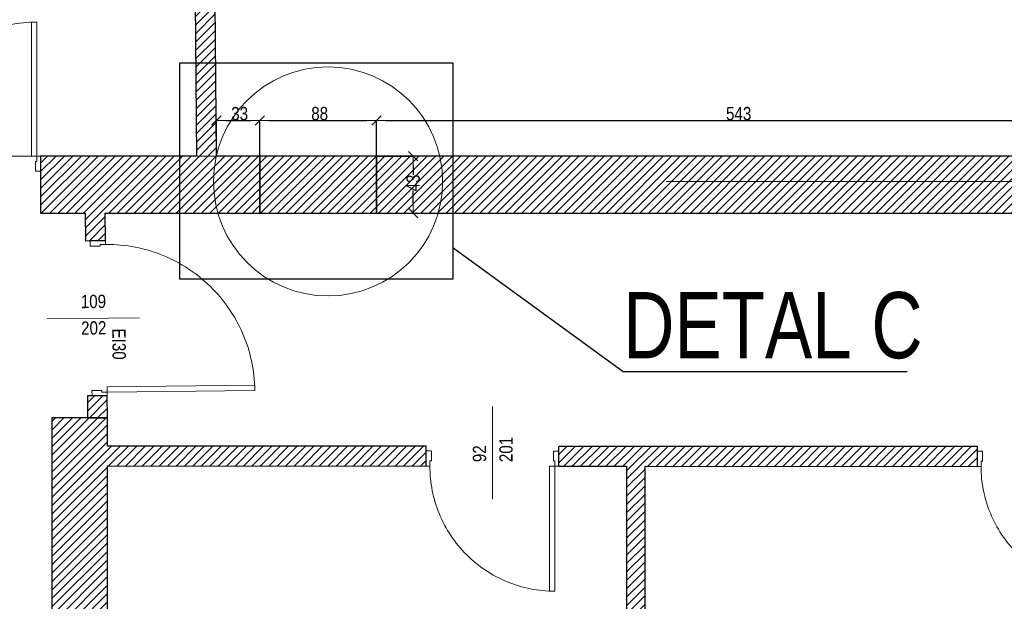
# Model space of a CAD drawing. Header units: millimetres. Extents: x -21056 to 421, y 9759 to 15589.
# Tile 52 of 120: x -4006 to -3263, y 10188 to 10628. Entities that reach past the tile are written whole.
import ezdxf
from ezdxf import colors
from ezdxf.entities.mleader import LeaderData, LeaderLine
from ezdxf.enums import TextEntityAlignment as Align
from ezdxf.math import Vec2, Vec3

# ---------------------------------------------------------------- set-up
doc = ezdxf.new("R2010")
doc.units = ezdxf.units.MM
doc.header["$LTSCALE"] = 25
doc.header["$MEASUREMENT"] = 0
doc.linetypes.add('Kropki i Kreski', pattern=[670.277762, 352.777767, -176.388884, 0, -141.111112])
doc.linetypes.add('Przerywana', pattern=[240, 120, -120])
for name, color, linetype, lineweight in [('0_Nr_pióra__60', 230, 'Continuous', 13), ('Drzwi ArchiCAD_Nr_pióra__1', 7, 'Continuous', 13), ('Drzwi ArchiCAD_Nr_pióra__27', 7, 'Continuous', 25), ('Konstrukcja - Siatki mod_Nr_pióra__48', 1, 'Continuous', 15), ('KR_INW_Nr_pióra__101', 252, 'Continuous', 5), ('KR_INW_Nr_pióra__27', 7, 'Continuous', 25), ('NAPIS_SODON_Nr_pióra__121', 255, 'Continuous', 0), ('PRZEBUDOWA_WYBURZENIA_DZIAŁOWE_Nr_pióra__27', 7, 'Continuous', 25), ('PRZEBUDOWA_WYBURZENIA_DZIAŁOWE_Nr_pióra__48', 1, 'Continuous', 15), ('Znaczniki drzwi ArchiCADa_Nr_pióra__20', 1, 'Continuous', 13), ('Znaczniki drzwi ArchiCADa_Nr_pióra__7', 7, 'Continuous', 13)]:
    doc.layers.add(name, color=color, linetype=linetype, lineweight=lineweight)
for name, color, linetype in [('BA_odn', 1, 'Continuous'), ('Drzwi ArchiCAD', 7, 'Continuous'), ('Konstrukcja - Siatki mod', 7, 'Continuous'), ('KR_INW', 7, 'Continuous'), ('MV RAMKA', 7, 'Continuous'), ('NAPIS_SODON', 7, 'Continuous'), ('PRZEBUDOWA_WYBURZENIA_DZIAŁOWE', 7, 'Continuous'), ('PRZEBUDOWA_WYBURZENIA_OPIS', 7, 'Continuous'), ('Znaczniki drzwi ArchiCADa', 7, 'Continuous')]:
    doc.layers.add(name, color=color, linetype=linetype)
doc.styles.add('BIKTS', font='bikromsw.shx', dxfattribs={"width": 0.8})
doc.styles.add('GENERATED_STYLE_1', font='ARIALN.TTF')
doc.linetypes.add('Dymek', pattern='A,0,[2,20231130_WYBURZENIA1.Shx,S=15.817082,R=0,X=-0.000255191,Y=0.048578],-1983.5,0', length=1983.5)
doc.linetypes.add('X', pattern='A,0,[1,20231130_WYBURZENIA1.Shx,S=2.380952,R=0,X=0,Y=0],-300,0', length=300)
doc.dimstyles.new('GENERATED_STYLE__1', dxfattribs={"dimscale": 0.1, "dimtxt": 100, "dimasz": 71.25, "dimexe": 0.18, "dimexo": 0, "dimgap": 0.09, "dimtad": 1, "dimdec": 0, "dimzin": 0, "dimdsep": 46, "dimtxsty": 'GENERATED_STYLE_1', "dimblk": 'ARROWHEAD_6', "dimblk1": 'ARROWHEAD_6', "dimblk2": 'ARROWHEAD_6', "dimcen": 0.09, "dimclrd": 256, "dimclre": 256, "dimclrt": 256, "dimadec": 1, "dimazin": 0, "dimtfac": 1, "dimtdec": 4, "dimtmove": 0, "dimatfit": 3, "dimfxl": 1, "dimtolj": 1, "dimtzin": 0, "dimarcsym": 0})
doc.dimstyles.new('GENERATED_STYLE__2', dxfattribs={"dimscale": 0.1, "dimtxt": 100, "dimasz": 71.25, "dimexe": 0.18, "dimexo": 0, "dimgap": 0.09, "dimtad": 1, "dimtih": 1, "dimtoh": 1, "dimdec": 0, "dimzin": 0, "dimdsep": 46, "dimtxsty": 'GENERATED_STYLE_1', "dimblk": 'ARROWHEAD_6', "dimblk1": 'ARROWHEAD_6', "dimblk2": 'ARROWHEAD_6', "dimcen": 0.09, "dimclrd": 256, "dimclre": 256, "dimclrt": 256, "dimadec": 1, "dimazin": 0, "dimtfac": 1, "dimtdec": 4, "dimtmove": 0, "dimatfit": 3, "dimfxl": 1, "dimtolj": 1, "dimtzin": 0, "dimarcsym": 0})
pattern_1 = [(45, (0, 0), (-31.819804, 31.819804), [])]

# ---------------------------------------------------------------- blocks, each defined once
blk = doc.blocks.new('Strop_2', base_point=(188316, 115154.1))
at = {"layer": 'NAPIS_SODON_Nr_pióra__121', "linetype": 'Continuous', "flags": 128}
blk.add_lwpolyline([(224893.2, 113397.6), (205242.2, 113397.6), (204667.3, 113397.6), (188316, 113397.6)], dxfattribs=at)
blk = doc.blocks.new('Ściana_9', base_point=(209110.2, 113397.6))
at = {"layer": 'KR_INW_Nr_pióra__101', "linetype": 'Continuous'}
h = blk.add_hatch(dxfattribs=at)
h.set_pattern_fill('Cegła_licówka', color=256, style=0, pattern_type=2)
h.set_pattern_definition(pattern_1)
h.paths.add_polyline_path([(209110.2, 113397.6), (209095, 115147.1), (208945, 115147.1), (208960.2, 113397.6)])
at = {"layer": 'KR_INW_Nr_pióra__27', "linetype": 'Continuous', "flags": 128}
for points in [[(208945, 115147.1), (208960.2, 113397.6)], [(209110.2, 113397.6), (209095, 115147.1)]]:
    blk.add_lwpolyline(points, dxfattribs=at)
blk = doc.blocks.new('Drzwi 19_12')
at = {"layer": 'Drzwi ArchiCAD_Nr_pióra__1', "linetype": 'Continuous'}
for p, q in [((432, 0), (432, 944)), ((432, 944), (472, 944)), ((472, 944), (472, 0)), ((-472, 0), (-500, 0)), ((-500, 0), (-500, -115)), ((-472, -40), (-472, 0)), ((472, 0), (432, 0)), ((500, 0), (472, 0)), ((472, 0), (472, -40)), ((500, -115), (500, 0)), ((-460, -40), (-472, -40)), ((-460, -115), (-460, -40)), ((472, -40), (460, -40)), ((460, -40), (460, -115)), ((-500, -115), (-460, -115)), ((460, -115), (500, -115))]:
    blk.add_line(p, q, dxfattribs=at)
at = {"layer": 'Drzwi ArchiCAD_Nr_pióra__1', "linetype": 'Przerywana'}
blk.add_arc((472, 0), 944, 90, 180, dxfattribs=at)
at = {"layer": 'Drzwi ArchiCAD_Nr_pióra__27', "linetype": 'Continuous'}
for p, q in [((-500, 0), (-500, -115)), ((500, 0), (500, -115))]:
    blk.add_line(p, q, dxfattribs=at)
blk = doc.blocks.new('Znacznik Wym 19_24')
at = {"layer": 'Znaczniki drzwi ArchiCADa_Nr_pióra__20', "linetype": 'Continuous'}
blk.add_line((0, -400), (0, 300), dxfattribs=at)
at = {"layer": 'Znaczniki drzwi ArchiCADa_Nr_pióra__7', "style": 'GENERATED_STYLE_1'}
for tag, rotation, p in [('AC_MarkerText_3', 270, (-182.4, 72.7)), ('AC_MarkerText_2', 270, (17.6, 72.7)), ('AC_MarkerText_5', 180, (-108.8, -133))]:
    blk.add_attdef(tag, text='', height=100, rotation=rotation, dxfattribs=at).set_placement(p, align=Align.BOTTOM_LEFT)
blk = doc.blocks.new('Drzwi 19_13')
at = {"layer": 'Drzwi ArchiCAD_Nr_pióra__1', "linetype": 'Continuous'}
for p, q in [((422, 0), (422, 924)), ((422, 924), (462, 924)), ((462, 924), (462, 0)), ((-462, 0), (-490, 0)), ((-490, 0), (-490, -115)), ((-462, -40), (-462, 0)), ((462, 0), (422, 0)), ((490, 0), (462, 0)), ((462, 0), (462, -40)), ((490, -115), (490, 0)), ((-450, -40), (-462, -40)), ((-450, -115), (-450, -40)), ((462, -40), (450, -40)), ((450, -40), (450, -115)), ((-490, -115), (-450, -115)), ((450, -115), (490, -115))]:
    blk.add_line(p, q, dxfattribs=at)
at = {"layer": 'Drzwi ArchiCAD_Nr_pióra__1', "linetype": 'Przerywana'}
blk.add_arc((462, 0), 924, 90, 180, dxfattribs=at)
at = {"layer": 'Drzwi ArchiCAD_Nr_pióra__27', "linetype": 'Continuous'}
for p, q in [((-490, 0), (-490, -115)), ((490, 0), (490, -115))]:
    blk.add_line(p, q, dxfattribs=at)
blk = doc.blocks.new('Ściana_35', base_point=(207868.7, 111207.8))
at = {"layer": 'KR_INW_Nr_pióra__101', "linetype": 'Continuous'}
h = blk.add_hatch(dxfattribs=at)
h.set_pattern_fill('Cegła_licówka', color=256, style=0, pattern_type=2)
h.set_pattern_definition(pattern_1)
h.paths.add_polyline_path([(208288.7, 111207.5), (208288.7, 111057.5), (210693.6, 111056.2), (210693.7, 111171.2), (210693.7, 111206.2)])
h = blk.add_hatch(dxfattribs=at)
h.set_pattern_fill('Cegła_licówka', color=256, style=0, pattern_type=2)
h.set_pattern_definition(pattern_1)
h.paths.add_polyline_path([(211693.6, 111055.6), (214853.3, 111053.8), (214853.3, 111168.8), (214853.4, 111203.8), (211693.7, 111205.6), (211693.7, 111170.6)])
at = {"layer": 'KR_INW_Nr_pióra__27', "linetype": 'Continuous'}
for p, q in [((210693.6, 111056.2), (210693.7, 111171.2)), ((210693.7, 111171.2), (210693.7, 111206.2)), ((211693.6, 111055.6), (211693.7, 111170.6)), ((211693.7, 111170.6), (211693.7, 111205.6)), ((214853.3, 111168.8), (214853.4, 111203.8)), ((214853.3, 111053.8), (214853.3, 111168.8))]:
    blk.add_line(p, q, dxfattribs=at)
at = {"layer": 'KR_INW_Nr_pióra__27', "linetype": 'Continuous', "flags": 128}
for points in [[(210693.7, 111206.2), (208288.7, 111207.5)], [(214853.4, 111203.8), (211693.7, 111205.6)], [(208288.7, 111057.5), (210693.6, 111056.2)], [(211693.6, 111055.6), (212206.4, 111055.3)], [(212346.4, 111055.3), (214853.3, 111053.8)]]:
    blk.add_lwpolyline(points, dxfattribs=at)
at = {"layer": 'Drzwi ArchiCAD', "linetype": 'Continuous', "xscale": -1, "zscale": 1000, "rotation": 179.9679760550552}
for name, p in [('Drzwi 19_12', (211193.6, 111055.9)), ('Drzwi 19_13', (215343.3, 111053.6))]:
    blk.add_blockref(name, p, dxfattribs=at)
at = {"layer": 'Znaczniki drzwi ArchiCADa', "color": 14, "lineweight": 13, "true_color": 0xb00000}
ref = blk.add_blockref('Znacznik Wym 19_24', (211193.7, 111205.9), dxfattribs=dict(at, rotation=359.9679760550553))
ref.add_attrib('AC_MarkerText_2', '92', dxfattribs={"layer": 'Znaczniki drzwi ArchiCADa_Nr_pióra__7', "color": 7, "height": 100, "rotation": 89.96798, "style": 'GENERATED_STYLE_1'}).set_placement((211175.9, 111086.6), align=Align.BOTTOM_LEFT)
ref.add_attrib('AC_MarkerText_3', '201', dxfattribs={"layer": 'Znaczniki drzwi ArchiCADa_Nr_pióra__7', "color": 7, "height": 100, "rotation": 89.96798, "style": 'GENERATED_STYLE_1'}).set_placement((211375.9, 111086.5), align=Align.BOTTOM_LEFT)
blk = doc.blocks.new('Drzwi 19_16')
at = {"layer": 'Drzwi ArchiCAD_Nr_pióra__1', "linetype": 'Continuous'}
for p, q in [((517, 0), (517, 1114)), ((517, 1114), (557, 1114)), ((557, 1114), (557, 0)), ((-557, 0), (-585, 0)), ((-585, 0), (-585, -115)), ((-557, -40), (-557, 0)), ((557, 0), (517, 0)), ((585, 0), (557, 0)), ((557, 0), (557, -40)), ((585, -115), (585, 0)), ((-545, -40), (-557, -40)), ((-545, -115), (-545, -40)), ((557, -40), (545, -40)), ((545, -40), (545, -115)), ((-585, -115), (-545, -115)), ((545, -115), (585, -115))]:
    blk.add_line(p, q, dxfattribs=at)
at = {"layer": 'Drzwi ArchiCAD_Nr_pióra__1', "linetype": 'Przerywana'}
blk.add_arc((557, 0), 1114, 90, 180, dxfattribs=at)
at = {"layer": 'Drzwi ArchiCAD_Nr_pióra__27', "linetype": 'Continuous'}
for p, q in [((-585, 0), (-585, -115)), ((585, 0), (585, -115))]:
    blk.add_line(p, q, dxfattribs=at)
blk = doc.blocks.new('Ściana_36', base_point=(208288.7, 111420.7))
at = {"layer": 'KR_INW_Nr_pióra__101', "linetype": 'Continuous'}
h = blk.add_hatch(dxfattribs=at)
h.set_pattern_fill('Cegła_licówka', color=256, style=0, pattern_type=2)
h.set_pattern_definition(pattern_1)
h.paths.add_polyline_path([(208121, 112967.6), (208123.4, 112756), (208158.4, 112756.4), (208273.4, 112757.7), (208271, 112967.6)])
h = blk.add_hatch(dxfattribs=at)
h.set_pattern_fill('Cegła_licówka', color=256, style=0, pattern_type=2)
h.set_pattern_definition(pattern_1)
h.paths.add_polyline_path([(208136.8, 111586), (208138.7, 111419), (208288.7, 111420.7), (208286.8, 111587.8), (208171.8, 111586.4)])
at = {"layer": 'KR_INW_Nr_pióra__27', "linetype": 'Continuous'}
for p, q in [((208158.4, 112756.4), (208123.4, 112756)), ((208273.4, 112757.7), (208158.4, 112756.4)), ((208171.8, 111586.4), (208136.8, 111586)), ((208286.8, 111587.8), (208171.8, 111586.4))]:
    blk.add_line(p, q, dxfattribs=at)
at = {"layer": 'KR_INW_Nr_pióra__27', "linetype": 'Continuous', "flags": 128}
for points in [[(208121, 112967.6), (208123.4, 112756)], [(208273.4, 112757.7), (208271, 112967.6)], [(208136.8, 111586), (208138.7, 111419)], [(208288.7, 111420.7), (208286.8, 111587.8)], [(208138.7, 111419), (208288.7, 111420.7)]]:
    blk.add_lwpolyline(points, dxfattribs=at)
at = {"layer": 'Drzwi ArchiCAD', "linetype": 'Continuous', "zscale": 1000, "rotation": 270.6556948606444}
blk.add_blockref('Drzwi 19_16', (208280.1, 112172.7), dxfattribs=at)
at = {"layer": 'Znaczniki drzwi ArchiCADa', "color": 14, "lineweight": 13, "true_color": 0xb00000}
ref = blk.add_blockref('Znacznik Wym 19_24', (208130.1, 112171), dxfattribs=dict(at, rotation=90.6556948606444))
ref.add_attrib('AC_MarkerText_2', '109', dxfattribs={"layer": 'Znaczniki drzwi ArchiCADa_Nr_pióra__7', "color": 7, "height": 100, "rotation": 0.65569, "style": 'GENERATED_STYLE_1'}).set_placement((208087.9, 112218.8), align=Align.BOTTOM_LEFT)
ref.add_attrib('AC_MarkerText_3', '202', dxfattribs={"layer": 'Znaczniki drzwi ArchiCADa_Nr_pióra__7', "color": 7, "height": 100, "rotation": 0.65569, "style": 'GENERATED_STYLE_1'}).set_placement((208090.2, 112018.8), align=Align.BOTTOM_LEFT)
ref.add_attrib('AC_MarkerText_5', 'EI30', dxfattribs={"layer": 'Znaczniki drzwi ArchiCADa_Nr_pióra__7', "color": 7, "height": 100, "rotation": 270.65569, "style": 'GENERATED_STYLE_1'}).set_placement((208294.9, 112094.7), align=Align.BOTTOM_LEFT)
blk = doc.blocks.new('Ściana_37', base_point=(207868.7, 111420.7))
at = {"layer": 'KR_INW_Nr_pióra__101', "linetype": 'Continuous'}
h = blk.add_hatch(dxfattribs=at)
h.set_pattern_fill('Cegła_licówka', color=256, style=0, pattern_type=2)
h.set_pattern_definition(pattern_1)
h.paths.add_polyline_path([(207868.7, 111420.7), (207868.7, 107385.1), (208288.7, 107385.1), (208288.7, 111420.7)])
at = {"layer": 'KR_INW_Nr_pióra__27', "linetype": 'Continuous', "flags": 128}
for points in [[(207868.7, 111420.7), (207868.7, 107385.1)], [(208288.7, 111420.7), (207868.7, 111420.7)], [(208288.7, 111207.5), (208288.7, 111420.7)], [(208288.7, 107385.1), (208288.7, 111057.5)]]:
    blk.add_lwpolyline(points, dxfattribs=at)
blk = doc.blocks.new('Ściana_67', base_point=(212344.1, 106855.1))
at = {"layer": 'KR_INW_Nr_pióra__101', "linetype": 'Continuous'}
h = blk.add_hatch(dxfattribs=at)
h.set_pattern_fill('Cegła_licówka', color=256, style=0, pattern_type=2)
h.set_pattern_definition(pattern_1)
h.paths.add_polyline_path([(212344.4, 107385.1), (212346.4, 111055.3), (212206.4, 111055.3), (212204.4, 107385.1)])
at = {"layer": 'KR_INW_Nr_pióra__27', "linetype": 'Continuous', "flags": 128}
for points in [[(212206.4, 111055.3), (212204.4, 107385.1)], [(212344.4, 107385.1), (212346.4, 111055.3)]]:
    blk.add_lwpolyline(points, dxfattribs=at)
blk = doc.blocks.new('Drzwi 19_49')
at = {"layer": 'Drzwi ArchiCAD_Nr_pióra__1', "linetype": 'Continuous'}
for p, q in [((466.2, 0), (466.2, 1012.4)), ((466.2, 1012.4), (506.2, 1012.4)), ((506.2, 1012.4), (506.2, 0)), ((-506.2, 0), (-534.2, 0)), ((-534.2, 0), (-534.2, -115)), ((-506.2, -40), (-506.2, 0)), ((506.2, 0), (466.2, 0)), ((534.2, 0), (506.2, 0)), ((506.2, 0), (506.2, -40)), ((534.2, -115), (534.2, 0)), ((-494.2, -40), (-506.2, -40)), ((-494.2, -115), (-494.2, -40)), ((506.2, -40), (494.2, -40)), ((494.2, -40), (494.2, -115)), ((-534.2, -115), (-494.2, -115)), ((494.2, -115), (534.2, -115))]:
    blk.add_line(p, q, dxfattribs=at)
at = {"layer": 'Drzwi ArchiCAD_Nr_pióra__1', "linetype": 'Przerywana'}
blk.add_arc((506.2, 0), 1012.4, 90, 180, dxfattribs=at)
at = {"layer": 'Drzwi ArchiCAD_Nr_pióra__27', "linetype": 'Continuous'}
for p, q in [((-534.2, 0), (-534.2, -115)), ((534.2, 0), (534.2, -115))]:
    blk.add_line(p, q, dxfattribs=at)
blk = doc.blocks.new('Ściana_128', base_point=(209438.1, 113397.6))
at = {"layer": 'KR_INW_Nr_pióra__101', "linetype": 'Continuous'}
h = blk.add_hatch(dxfattribs=at)
h.set_pattern_fill('Cegła_licówka', color=256, style=0, pattern_type=2)
h.set_pattern_definition(pattern_1)
h.paths.add_polyline_path([(207784.1, 113397.6), (207784.1, 113282.6), (207784.1, 112967.6), (209438.1, 112967.6), (209438.1, 113397.6)])
at = {"layer": 'KR_INW_Nr_pióra__27', "linetype": 'Continuous'}
for p, q in [((207784.1, 113397.6), (207784.1, 113282.6)), ((207784.1, 113282.6), (207784.1, 112967.6))]:
    blk.add_line(p, q, dxfattribs=at)
at = {"layer": 'KR_INW_Nr_pióra__27', "linetype": 'Continuous', "flags": 128}
for points in [[(208960.2, 113397.6), (207784.1, 113397.6)], [(209438.1, 113397.6), (209110.2, 113397.6)], [(209438.1, 112967.6), (209438.1, 113397.6)], [(207784.1, 112967.6), (208121, 112967.6)], [(208271, 112967.6), (209438.1, 112967.6)]]:
    blk.add_lwpolyline(points, dxfattribs=at)
at = {"layer": 'Drzwi ArchiCAD', "linetype": 'Continuous', "zscale": 1000}
blk.add_blockref('Drzwi 19_49', (207249.9, 113397.6), dxfattribs=at)
blk = doc.blocks.new('Ściana_129', base_point=(209438.1, 112967.6))
at = {"layer": 'PRZEBUDOWA_WYBURZENIA_DZIAŁOWE_Nr_pióra__48', "linetype": 'Continuous'}
h = blk.add_hatch(dxfattribs=at)
h.set_pattern_fill('Cegła_licówka', color=256, style=0, pattern_type=2)
h.set_pattern_definition(pattern_1)
h.paths.add_polyline_path([(209438.1, 112967.6), (210318.1, 112967.6), (210318.1, 113397.6), (209438.1, 113397.6)])
at = {"layer": 'PRZEBUDOWA_WYBURZENIA_DZIAŁOWE_Nr_pióra__27', "linetype": 'X', "flags": 128}
for points in [[(210318.1, 113397.6), (209438.1, 113397.6)], [(209438.1, 113397.6), (209438.1, 112967.6)], [(210318.1, 112967.6), (210318.1, 113397.6)], [(209438.1, 112967.6), (210318.1, 112967.6)]]:
    blk.add_lwpolyline(points, dxfattribs=at)
blk = doc.blocks.new('Ściana_135', base_point=(216962.4, 113397.6))
at = {"layer": 'KR_INW_Nr_pióra__101', "linetype": 'Continuous'}
h = blk.add_hatch(dxfattribs=at)
h.set_pattern_fill('Cegła_licówka', color=256, style=0, pattern_type=2)
h.set_pattern_definition(pattern_1)
h.paths.add_polyline_path([(216962.4, 113397.6), (210318.1, 113397.6), (210318.1, 112967.6), (216962.4, 112967.6)])
at = {"layer": 'KR_INW_Nr_pióra__27', "linetype": 'Continuous', "flags": 128}
for points in [[(215750.3, 113397.6), (210318.1, 113397.6)], [(210318.1, 113397.6), (210318.1, 112967.6)], [(216962.4, 113397.6), (215880.3, 113397.6)], [(216962.4, 112967.6), (216962.4, 113397.6)], [(210318.1, 112967.6), (216962.4, 112967.6)]]:
    blk.add_lwpolyline(points, dxfattribs=at)
blk = doc.blocks.new('ARROWHEAD_6')
at = {"color": 0, "linetype": 'Continuous', "lineweight": 0}
for p, q in [((0, 0), (-1, 0)), ((-0.5, -0.5), (0.5, 0.5))]:
    blk.add_line(p, q, dxfattribs=at)
blk = doc.blocks.new('*D670')
at = {"layer": 'Defpoints', "color": 0}
for p in [(-3825.04, 10551.59), (-3857.83, 10524.68), (-3825.04, 10524.68)]:
    blk.add_point(p, dxfattribs=at)
at = {"layer": 'PRZEBUDOWA_WYBURZENIA_OPIS', "linetype": 'Continuous', "lineweight": -2}
for p, q in [((-3857.83, 10524.68), (-3857.83, 10551.61)), ((-3850.71, 10551.59), (-3832.17, 10551.59)), ((-3825.04, 10524.68), (-3825.04, 10551.61))]:
    blk.add_line(p, q, dxfattribs=at)
at = {"layer": 'PRZEBUDOWA_WYBURZENIA_OPIS', "linetype": 'ByBlock', "lineweight": -2, "xscale": 7.125, "yscale": 7.125, "zscale": 7.125, "rotation": 180}
blk.add_blockref('ARROWHEAD_6', (-3857.83, 10551.59), dxfattribs=at)
at = {"layer": 'PRZEBUDOWA_WYBURZENIA_OPIS', "linetype": 'ByBlock', "lineweight": -2, "xscale": 7.125, "yscale": 7.125, "zscale": 7.125}
blk.add_blockref('ARROWHEAD_6', (-3825.04, 10551.59), dxfattribs=at)
at = {"layer": 'PRZEBUDOWA_WYBURZENIA_OPIS', "lineweight": 13, "insert": (-3840.25, 10556.71), "char_height": 10, "attachment_point": 5, "style": 'GENERATED_STYLE_1'}
blk.add_mtext('\\A1;33', dxfattribs=at)
blk = doc.blocks.new('*D671')
at = {"layer": 'Defpoints', "color": 0}
for p in [(-3737.04, 10551.59), (-3825.04, 10524.68), (-3737.04, 10524.68)]:
    blk.add_point(p, dxfattribs=at)
at = {"layer": 'PRZEBUDOWA_WYBURZENIA_OPIS', "linetype": 'Continuous', "lineweight": -2}
for p, q in [((-3825.04, 10524.68), (-3825.04, 10551.61)), ((-3817.92, 10551.59), (-3744.17, 10551.59)), ((-3737.04, 10524.68), (-3737.04, 10551.61))]:
    blk.add_line(p, q, dxfattribs=at)
at = {"layer": 'PRZEBUDOWA_WYBURZENIA_OPIS', "linetype": 'ByBlock', "lineweight": -2, "xscale": 7.125, "yscale": 7.125, "zscale": 7.125, "rotation": 180}
blk.add_blockref('ARROWHEAD_6', (-3825.04, 10551.59), dxfattribs=at)
at = {"layer": 'PRZEBUDOWA_WYBURZENIA_OPIS', "linetype": 'ByBlock', "lineweight": -2, "xscale": 7.125, "yscale": 7.125, "zscale": 7.125}
blk.add_blockref('ARROWHEAD_6', (-3737.04, 10551.59), dxfattribs=at)
at = {"layer": 'PRZEBUDOWA_WYBURZENIA_OPIS', "lineweight": 13, "insert": (-3779.86, 10556.71), "char_height": 10, "attachment_point": 5, "style": 'GENERATED_STYLE_1'}
blk.add_mtext('\\A1;88', dxfattribs=at)
blk = doc.blocks.new('*D672')
at = {"layer": 'Defpoints', "color": 0}
for p in [(-3193.82, 10551.59), (-3737.04, 10524.68), (-3193.82, 10524.68)]:
    blk.add_point(p, dxfattribs=at)
at = {"layer": 'PRZEBUDOWA_WYBURZENIA_OPIS', "linetype": 'Continuous', "lineweight": -2}
for p, q in [((-3737.04, 10524.68), (-3737.04, 10551.61)), ((-3729.92, 10551.59), (-3200.95, 10551.59)), ((-3193.82, 10524.68), (-3193.82, 10551.61))]:
    blk.add_line(p, q, dxfattribs=at)
at = {"layer": 'PRZEBUDOWA_WYBURZENIA_OPIS', "linetype": 'ByBlock', "lineweight": -2, "xscale": 7.125, "yscale": 7.125, "zscale": 7.125, "rotation": 180}
blk.add_blockref('ARROWHEAD_6', (-3737.04, 10551.59), dxfattribs=at)
at = {"layer": 'PRZEBUDOWA_WYBURZENIA_OPIS', "linetype": 'ByBlock', "lineweight": -2, "xscale": 7.125, "yscale": 7.125, "zscale": 7.125}
blk.add_blockref('ARROWHEAD_6', (-3193.82, 10551.59), dxfattribs=at)
at = {"layer": 'PRZEBUDOWA_WYBURZENIA_OPIS', "lineweight": 13, "insert": (-3463.65, 10556.71), "char_height": 10, "attachment_point": 5, "style": 'GENERATED_STYLE_1'}
blk.add_mtext('\\A1;543', dxfattribs=at)
blk = doc.blocks.new('*D673')
at = {"layer": 'Defpoints', "color": 0}
for p in [(-3737.04, 10524.68), (-3709.32, 10524.68), (-3737.04, 10481.68)]:
    blk.add_point(p, dxfattribs=at)
at = {"layer": 'PRZEBUDOWA_WYBURZENIA_OPIS', "linetype": 'Continuous', "lineweight": -2}
for p, q in [((-3737.04, 10524.68), (-3709.31, 10524.68)), ((-3709.32, 10517.56), (-3709.32, 10510.41)), ((-3709.32, 10488.81), (-3709.32, 10498.33)), ((-3737.04, 10481.68), (-3709.31, 10481.68))]:
    blk.add_line(p, q, dxfattribs=at)
at = {"layer": 'PRZEBUDOWA_WYBURZENIA_OPIS', "linetype": 'ByBlock', "lineweight": -2, "xscale": 7.125, "yscale": 7.125, "zscale": 7.125}
for p, rotation in [((-3709.32, 10524.68), 90), ((-3709.32, 10481.68), 270)]:
    blk.add_blockref('ARROWHEAD_6', p, dxfattribs=dict(at, rotation=rotation))
at = {"layer": 'PRZEBUDOWA_WYBURZENIA_OPIS', "lineweight": 13, "insert": (-3709.32, 10504.37), "char_height": 10, "attachment_point": 5, "rotation": 90, "style": 'GENERATED_STYLE_1'}
blk.add_mtext('\\A1;43', dxfattribs=at)
blk = doc.blocks.new('Standardowy znacznik siatki_8')
at = {"layer": 'Konstrukcja - Siatki mod_Nr_pióra__48', "linetype": 'Kropki i Kreski'}
blk.add_line((1000, 0), (72912, 0), dxfattribs=at)
blk = doc.blocks.new('_None')

msp = doc.modelspace()

# ---------------------------------------------------------------- linework, layer by layer
at = {"layer": '0_Nr_pióra__60', "linetype": 'Dymek'}
msp.add_circle((-3773.54, 10505.51), 86.45, dxfattribs=at)
at = {"layer": 'MV RAMKA', "color": 14, "true_color": 0xb00000}
msp.add_lwpolyline([(-3885.45, 10595.07), (-3679.44, 10595.07), (-3679.44, 10431.71), (-3885.45, 10431.71)], close=True, dxfattribs=at)

# ---------------------------------------------------------------- block references
at = {"layer": 'Konstrukcja - Siatki mod', "color": 8, "linetype": 'Continuous', "lineweight": 13, "xscale": 0.1, "yscale": 0.1, "zscale": 100}
msp.add_blockref('Standardowy znacznik siatki_8', (-6969.92, 10505.51), dxfattribs=at)
at = {"layer": 'KR_INW', "xscale": 0.1, "yscale": 0.1, "zscale": 0.1}
for name, p in [('Ściana_9', (-3857.83, 10524.68)), ('Ściana_128', (-3825.04, 10524.68)), ('Ściana_135', (-3072.61, 10524.68)), ('Ściana_36', (-3939.98, 10327)), ('Ściana_35', (-3981.98, 10305.7)), ('Ściana_37', (-3981.98, 10327)), ('Ściana_67', (-3534.44, 9870.44))]:
    msp.add_blockref(name, p, dxfattribs=at)
at = {"layer": 'NAPIS_SODON', "color": 255, "linetype": 'Continuous', "lineweight": 0, "xscale": 0.1, "yscale": 0.1, "zscale": 0.1}
msp.add_blockref('Strop_2', (-5937.25, 10700.34), dxfattribs=at)
at = {"layer": 'PRZEBUDOWA_WYBURZENIA_DZIAŁOWE', "xscale": 0.1, "yscale": 0.1, "zscale": 0.1}
msp.add_blockref('Ściana_129', (-3825.04, 10481.68), dxfattribs=at)

# ---------------------------------------------------------------- dimensions: what is measured, and where the dimension line sits
at = {"layer": 'PRZEBUDOWA_WYBURZENIA_OPIS', "linetype": 'Continuous', "lineweight": 13}
for base, p1, p2, picture, middle in [((-3825.04, 10551.59), (-3857.83, 10524.68), (-3825.04, 10524.68), '*D670', (-3840.25, 10551.59)), ((-3737.04, 10551.59), (-3825.04, 10524.68), (-3737.04, 10524.68), '*D671', (-3779.86, 10551.59)), ((-3193.82, 10551.59), (-3737.04, 10524.68), (-3193.82, 10524.68), '*D672', (-3463.65, 10551.59))]:
    dim = msp.add_linear_dim(base=base, p1=p1, p2=p2, dimstyle='GENERATED_STYLE__2', dxfattribs=at)
    dim.commit()
    dim.dimension.update_dxf_attribs({"geometry": picture, "text_midpoint": middle, "dimtype": 160})
dim = msp.add_linear_dim(base=(-3709.32, 10524.68), p1=(-3737.04, 10481.68), p2=(-3737.04, 10524.68), angle=90, dimstyle='GENERATED_STYLE__1', dxfattribs=at)
dim.commit()
dim.dimension.update_dxf_attribs({"geometry": '*D673', "text_midpoint": (-3709.32, 10504.37), "dimtype": 160, "text_rotation": 90})

# ---------------------------------------------------------------- leaders
at = {"layer": 'BA_odn', "color": 14, "true_color": 0xb00000}
ml = msp.add_multileader_mtext('Standard', dxfattribs=at)
ml.set_content('DETAL C', color=2, style='BIKTS')
ml.set_leader_properties(linetype='ByLayer', lineweight=-3)
ml.set_arrow_properties(name='NONE')
ml.build(insert=Vec2(0, 0))
ml.multileader.update_dxf_attribs({"text_left_attachment_type": 6, "text_right_attachment_type": 6, "dogleg_length": 0, "arrow_head_size": 3.33})
ctx = ml.context
ctx.base_point, ctx.char_height, ctx.arrow_head_size, ctx.landing_gap_size, ctx.plane_origin = Vec3(-3550.85, 10362.01), 50, 3.33, 0.09, Vec3(-3679.44, 10455.71)
ctx.left_attachment, ctx.right_attachment = 6, 6
notes = []
notes.append((ctx, [(0, (1, 1, 0), (-3550.85, 10362.01), (1, 0), 0, [(0, [(-3679.44, 10455.71), (-3550.85, 10362.01)], 0, [])])]))
ctx.mtext.insert, ctx.mtext.flow_direction = Vec3(-3550.76, 10422.01), 5
for ctx, leaders in notes:
    for number, flags, end, landing, length, lines in leaders:
        leader = LeaderData()
        leader.index, (leader.has_last_leader_line, leader.has_dogleg_vector, leader.attachment_direction) = number, flags
        leader.last_leader_point, leader.dogleg_vector, leader.dogleg_length = Vec3(end), Vec3(landing), length
        for number, points, colour, breaks in lines:
            line = LeaderLine()
            line.index, line.vertices, line.color, line.breaks = number, Vec3.list(points), colors.encode_raw_color(colour), breaks
            leader.lines.append(line)
        ctx.leaders.append(leader)

doc.saveas('drawing.dxf')
